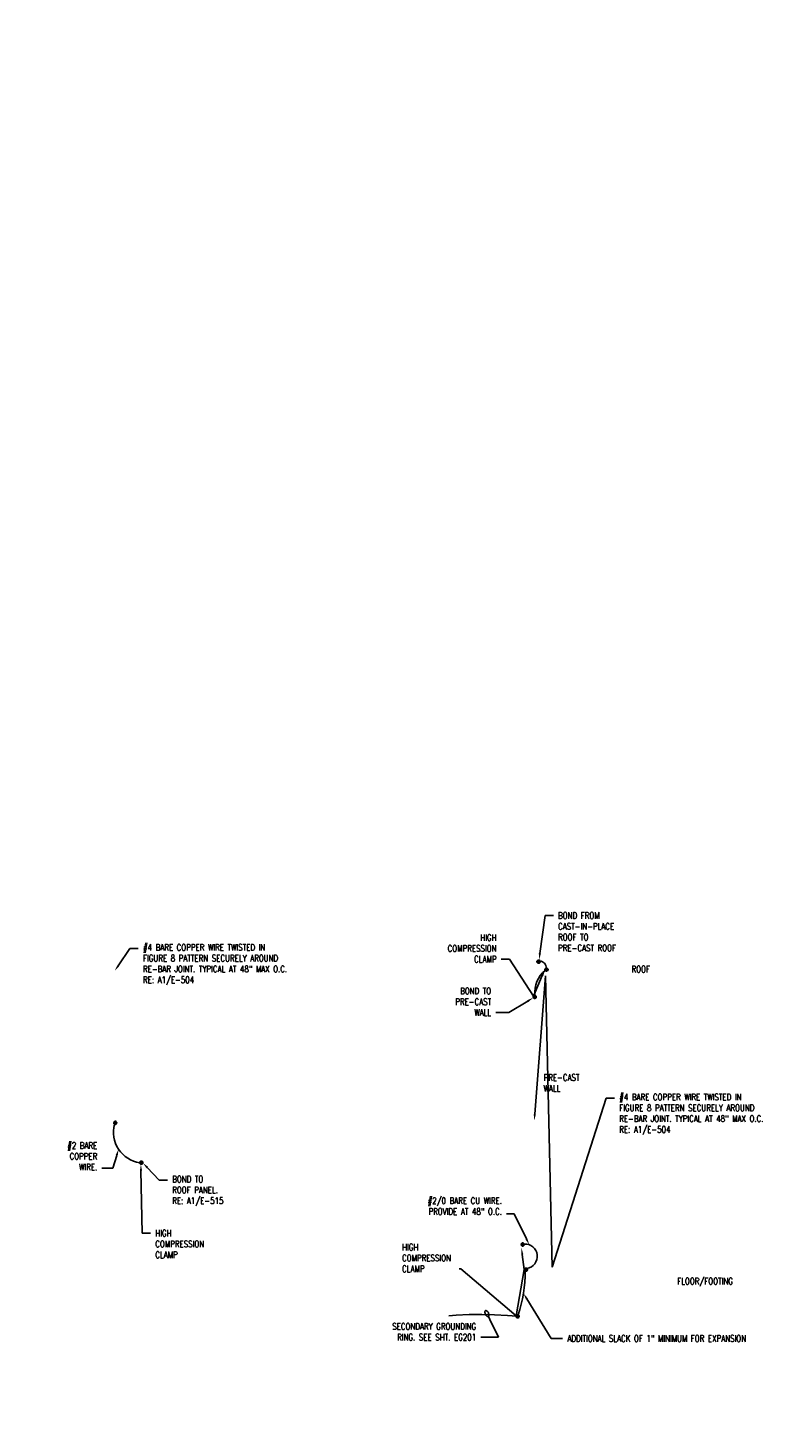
# Model space of a CAD drawing. Header units: inches. Extents: x 0 to 466, y -54 to 0.
# Tile 2 of 2: x 452 to 466, y -53 to -27. Entities that reach past the tile are written whole.
import ezdxf
from ezdxf import colors
from ezdxf.entities.mleader import LeaderData, LeaderLine
from ezdxf.math import Vec2, Vec3

# ---------------------------------------------------------------- set-up
doc = ezdxf.new("R2010")
doc.units = ezdxf.units.IN
doc.header["$MEASUREMENT"] = 0
doc.layers.add('E-ANNO-TEXT', color=2, linetype='Continuous')
doc.layers.add('E-DETL-GRPH', color=3, linetype='Continuous')
doc.styles.add('Annotative', font='romans.shx', dxfattribs={"width": 0.8, "height": 0.125})

# ---------------------------------------------------------------- blocks, each defined once
blk = doc.blocks.new('Loop_2')
at = {"color": 1}
blk.add_line((-0.5, 0), (-1, 0), dxfattribs=at)
blk.add_lwpolyline([(0, 0.25, 0.050817), (-0.2, 0.23, 0.064661), (-0.35, 0.18, 0.10407), (-0.47, 0.08, 0.175425), (-0.5, 0, 0.175425), (-0.47, -0.08, 0.10407), (-0.35, -0.18, 0.064661), (-0.2, -0.23, 0.050817), (0, -0.25, 0.050817), (0.2, -0.23, 0.064661), (0.35, -0.18, 0.10407), (0.47, -0.08, 0.175425), (0.5, 0, 0.175425), (0.47, 0.08, 0.10407), (0.35, 0.18, 0.064661), (0.2, 0.23, 0.050817)], format="xyb", close=True, dxfattribs=at)

msp = doc.modelspace()

# ---------------------------------------------------------------- hatches: boundary and pattern name
at = {"layer": 'E-DETL-GRPH', "lineweight": -3}
for points in [[(461.716, -44.822), (461.696, -44.806), (461.679, -44.806), (461.661, -44.821), (461.657, -44.837), (461.662, -44.852), (461.672, -44.862), (461.696, -44.866), (461.712, -44.854)], [(461.87, -44.974), (461.85, -44.958), (461.833, -44.958), (461.815, -44.973), (461.811, -44.989), (461.816, -45.004), (461.826, -45.014), (461.85, -45.018), (461.866, -45.006)], [(461.642, -45.502), (461.622, -45.485), (461.606, -45.485), (461.587, -45.5), (461.584, -45.517), (461.589, -45.532), (461.599, -45.542), (461.622, -45.545), (461.639, -45.534)], [(453.541, -47.934), (453.521, -47.917), (453.504, -47.917), (453.486, -47.932), (453.483, -47.949), (453.488, -47.964), (453.498, -47.974), (453.521, -47.977), (453.538, -47.965)], [(454.045, -48.701), (454.025, -48.685), (454.008, -48.685), (453.99, -48.7), (453.986, -48.716), (453.991, -48.731), (454.001, -48.741), (454.025, -48.745), (454.041, -48.733)], [(461.408, -50.282), (461.388, -50.265), (461.371, -50.265), (461.353, -50.28), (461.35, -50.297), (461.355, -50.312), (461.365, -50.322), (461.388, -50.325), (461.405, -50.314)], [(461.472, -50.767), (461.452, -50.751), (461.435, -50.751), (461.417, -50.766), (461.413, -50.782), (461.418, -50.797), (461.428, -50.807), (461.452, -50.811), (461.468, -50.799)], [(461.311, -51.668), (461.291, -51.652), (461.274, -51.652), (461.256, -51.667), (461.252, -51.683), (461.257, -51.698), (461.267, -51.708), (461.291, -51.712), (461.307, -51.7)]]:
    msp.add_hatch(color=256, dxfattribs=at).paths.add_polyline_path(points)

# ---------------------------------------------------------------- linework, layer by layer
for points in [[(461.656, -44.837), (461.657, -44.846), (461.661, -44.852), (461.666, -44.859), (461.672, -44.864), (461.679, -44.867), (461.696, -44.867), (461.702, -44.864), (461.709, -44.859), (461.714, -44.852), (461.717, -44.846), (461.717, -44.829), (461.714, -44.822), (461.709, -44.816), (461.702, -44.811), (461.696, -44.807), (461.687, -44.806), (461.679, -44.807), (461.672, -44.811), (461.666, -44.816), (461.661, -44.822), (461.657, -44.829)], [(461.81, -44.989), (461.811, -44.998), (461.815, -45.004), (461.82, -45.011), (461.826, -45.016), (461.833, -45.019), (461.85, -45.019), (461.856, -45.016), (461.863, -45.011), (461.868, -45.004), (461.871, -44.998), (461.871, -44.981), (461.868, -44.974), (461.863, -44.968), (461.856, -44.963), (461.85, -44.959), (461.841, -44.958), (461.833, -44.959), (461.826, -44.963), (461.82, -44.968), (461.815, -44.974), (461.811, -44.981)], [(461.582, -45.517), (461.584, -45.525), (461.587, -45.532), (461.592, -45.539), (461.599, -45.544), (461.606, -45.547), (461.614, -45.547), (461.622, -45.547), (461.629, -45.544), (461.636, -45.539), (461.641, -45.532), (461.644, -45.525), (461.644, -45.517), (461.644, -45.509), (461.641, -45.502), (461.636, -45.495), (461.629, -45.49), (461.622, -45.487), (461.614, -45.485), (461.606, -45.487), (461.599, -45.49), (461.592, -45.495), (461.587, -45.502), (461.584, -45.509)], [(453.481, -47.949), (453.483, -47.957), (453.486, -47.964), (453.491, -47.97), (453.498, -47.975), (453.504, -47.979), (453.521, -47.979), (453.528, -47.975), (453.534, -47.97), (453.539, -47.964), (453.543, -47.957), (453.543, -47.94), (453.539, -47.934), (453.534, -47.927), (453.528, -47.922), (453.521, -47.919), (453.513, -47.917), (453.504, -47.919), (453.498, -47.922), (453.491, -47.927), (453.486, -47.934), (453.483, -47.94)], [(453.985, -48.716), (453.986, -48.725), (453.99, -48.731), (453.995, -48.738), (454.001, -48.743), (454.008, -48.746), (454.016, -48.746), (454.025, -48.746), (454.031, -48.743), (454.038, -48.738), (454.043, -48.731), (454.046, -48.725), (454.046, -48.716), (454.046, -48.708), (454.043, -48.701), (454.038, -48.695), (454.031, -48.69), (454.025, -48.686), (454.016, -48.685), (454.008, -48.686), (454.001, -48.69), (453.995, -48.695), (453.99, -48.701), (453.986, -48.708)], [(461.348, -50.297), (461.35, -50.305), (461.353, -50.312), (461.358, -50.319), (461.365, -50.324), (461.371, -50.327), (461.388, -50.327), (461.395, -50.324), (461.401, -50.319), (461.406, -50.312), (461.41, -50.305), (461.41, -50.289), (461.406, -50.282), (461.401, -50.275), (461.395, -50.27), (461.388, -50.267), (461.38, -50.265), (461.371, -50.267), (461.365, -50.27), (461.358, -50.275), (461.353, -50.282), (461.35, -50.289)], [(461.412, -50.782), (461.413, -50.791), (461.417, -50.797), (461.422, -50.804), (461.428, -50.809), (461.435, -50.812), (461.443, -50.812), (461.452, -50.812), (461.458, -50.809), (461.465, -50.804), (461.47, -50.797), (461.473, -50.791), (461.473, -50.782), (461.473, -50.774), (461.47, -50.767), (461.465, -50.761), (461.458, -50.756), (461.452, -50.752), (461.443, -50.751), (461.435, -50.752), (461.428, -50.756), (461.422, -50.761), (461.417, -50.767), (461.413, -50.774)], [(461.251, -51.683), (461.252, -51.692), (461.256, -51.698), (461.261, -51.705), (461.267, -51.71), (461.274, -51.713), (461.282, -51.713), (461.291, -51.713), (461.297, -51.71), (461.304, -51.705), (461.309, -51.698), (461.312, -51.692), (461.312, -51.683), (461.312, -51.675), (461.309, -51.668), (461.304, -51.662), (461.297, -51.657), (461.291, -51.653), (461.282, -51.652), (461.274, -51.653), (461.267, -51.657), (461.261, -51.662), (461.256, -51.668), (461.252, -51.675)]]:
    msp.add_lwpolyline(points, close=True, dxfattribs=at)
msp.add_lwpolyline([(461.271, -51.683), (461.087, -51.669), (460.84, -51.652), (460.592, -51.646), (460.345, -51.647), (460.097, -51.659), (459.955, -51.671)], dxfattribs=at)
for centre, radius, start, end in [((462.144, -45.424), 0.53, 128.1566, 186.7135), ((461.711, -44.948), 0.122, 354.6405, 87.9315), ((454.079, -48.13), 0.598, 165.1567, 261.0265), ((461.426, -50.525), 0.237, 278.8362, 94.0363), ((458.602, -50.783), 2.83, 342.0586, 359.449)]:
    msp.add_arc(centre, radius, start, end, dxfattribs=at)

# ---------------------------------------------------------------- leaders
at = {"layer": 'E-ANNO-TEXT', "lineweight": -3}
ml = msp.add_multileader_mtext('Standard', dxfattribs=at)
ml.set_content('ROOF', color=256, style='Annotative')
ml.set_leader_properties(color=1, linetype='ByLayer', lineweight=-1)
ml.build(insert=Vec2(0, 0))
ml.multileader.update_dxf_attribs({"text_right_attachment_type": 3, "dogleg_length": 0.34, "arrow_head_size": 0.125})
ctx = ml.context
ctx.base_point, ctx.char_height, ctx.arrow_head_size, ctx.landing_gap_size, ctx.plane_origin = Vec3(463.392, -44.981), 0.125, 0.125, 0.09, Vec3(476.114, -49.018)
ctx.right_attachment = 3
notes = []
notes.append((ctx, [(0, (0, 0, 0), (0, 0), (1, 0), 1, [])]))
ctx.mtext.insert, ctx.mtext.flow_direction = Vec3(463.482, -44.918), 5
ml = msp.add_multileader_mtext('Standard', dxfattribs=at)
ml.set_content('PRE-CAST\\PWALL', color=256, style='Annotative')
ml.set_leader_properties(color=1, linetype='ByLayer', lineweight=-1)
ml.build(insert=Vec2(0, 0))
ml.multileader.update_dxf_attribs({"text_right_attachment_type": 3, "dogleg_length": 0.34, "arrow_head_size": 0.125})
ctx = ml.context
ctx.base_point, ctx.char_height, ctx.arrow_head_size, ctx.landing_gap_size, ctx.plane_origin = Vec3(461.693, -47.073), 0.125, 0.125, 0.09, Vec3(474.414, -51.11)
ctx.right_attachment = 3
notes.append((ctx, [(0, (0, 0, 0), (0, 0), (1, 0), 1, [])]))
ctx.mtext.insert, ctx.mtext.flow_direction = Vec3(461.783, -47.011), 5
ml = msp.add_multileader_mtext('Standard', dxfattribs=at)
ml.set_content('FLOOR/FOOTING', color=256, style='Annotative')
ml.set_leader_properties(color=1, linetype='ByLayer', lineweight=-1)
ml.build(insert=Vec2(0, 0))
ml.multileader.update_dxf_attribs({"text_right_attachment_type": 3, "dogleg_length": 0.34, "arrow_head_size": 0.125})
ctx = ml.context
ctx.base_point, ctx.char_height, ctx.arrow_head_size, ctx.landing_gap_size, ctx.plane_origin = Vec3(464.275, -51.027), 0.125, 0.125, 0.09, Vec3(476.997, -55.043)
ctx.right_attachment = 3
notes.append((ctx, [(0, (0, 0, 0), (0, 0), (1, 0), 1, [])]))
ctx.mtext.insert, ctx.mtext.flow_direction = Vec3(464.365, -50.943), 5
ml = msp.add_multileader_mtext('Standard', dxfattribs=at)
ml.set_content('BOND FROM \\PCAST-IN-PLACE \\PROOF TO \\PPRE-CAST ROOF', color=256, style='Annotative')
ml.set_leader_properties(color=1, linetype='ByLayer', lineweight=-1)
ml.build(insert=Vec2(0, 0))
ml.multileader.update_dxf_attribs({"text_right_attachment_type": 3, "dogleg_length": 0.34, "arrow_head_size": 0.125})
ctx = ml.context
ctx.base_point, ctx.char_height, ctx.arrow_head_size, ctx.landing_gap_size, ctx.plane_origin = Vec3(461.974, -43.946), 0.125, 0.125, 0.09, Vec3(476.232, -47.586)
ctx.right_attachment = 3
notes.append((ctx, [(1, (1, 1, 0), (461.813, -43.946), (1, 0), 0.161, [(0, [(461.696, -44.805)], 0, [])])]))
ctx.mtext.insert, ctx.mtext.flow_direction = Vec3(462.064, -43.884), 5
ml = msp.add_multileader_mtext('Standard', dxfattribs=at)
ml.set_content('#4 BARE COPPER WIRE TWISTED IN \\PFIGURE 8 PATTERN SECURELY AROUND \\PRE-BAR JOINT. TYPICAL AT 48" MAX O.C. \\PRE: A1/E-504', color=256, style='Annotative')
ml.set_leader_properties(color=1, linetype='ByLayer', lineweight=-1)
ml.build(insert=Vec2(0, 0))
ml.multileader.update_dxf_attribs({"text_right_attachment_type": 3, "dogleg_length": 0.34, "arrow_head_size": 0.125})
ctx = ml.context
ctx.base_point, ctx.char_height, ctx.arrow_head_size, ctx.landing_gap_size, ctx.plane_origin = Vec3(453.958, -44.582), 0.125, 0.125, 0.09, Vec3(466.743, -47.276)
ctx.right_attachment = 3
notes.append((ctx, [(1, (1, 1, 0), (453.797, -44.582), (1, 0), 0.161, [(0, [(453.501, -45.018)], 0, [])])]))
ctx.mtext.insert, ctx.mtext.flow_direction = Vec3(454.048, -44.499), 5
ml = msp.add_multileader_mtext('Standard', dxfattribs=at)
ml.set_content('HIGH\\PCOMPRESSION\\PCLAMP', color=256, style='Annotative')
ml.set_leader_properties(color=1, linetype='ByLayer', lineweight=-1)
ml.build(insert=Vec2(0, 0))
ml.multileader.update_dxf_attribs({"text_right_attachment_type": 3, "dogleg_length": 0.34, "arrow_head_size": 0.125})
ctx = ml.context
ctx.base_point, ctx.char_height, ctx.arrow_head_size, ctx.landing_gap_size, ctx.plane_origin = Vec3(459.771, -44.372), 0.125, 0.125, 0.09, Vec3(475.149, -48.553)
ctx.right_attachment, ctx.text_align_type = 3, 2
notes.append((ctx, [(0, (1, 1, 0), (461.126, -44.789), (-1, 0), 0.161, [(1, [(461.81, -44.991), (461.589, -45.5)], 0, [])])]))
ctx.mtext.insert, ctx.mtext.alignment, ctx.mtext.flow_direction = Vec3(460.875, -44.31), 3, 5
ml = msp.add_multileader_mtext('Standard', dxfattribs=at)
ml.set_content('#4 BARE COPPER WIRE TWISTED IN \\PFIGURE 8 PATTERN SECURELY AROUND \\PRE-BAR JOINT. TYPICAL AT 48" MAX O.C. \\PRE: A1/E-504', color=256, style='Annotative')
ml.set_leader_properties(color=1, linetype='ByLayer', lineweight=-1)
ml.build(insert=Vec2(0, 0))
ml.multileader.update_dxf_attribs({"text_right_attachment_type": 3, "dogleg_length": 0.34, "arrow_head_size": 0.125})
ctx = ml.context
ctx.base_point, ctx.char_height, ctx.arrow_head_size, ctx.landing_gap_size, ctx.plane_origin = Vec3(463.155, -47.471), 0.125, 0.125, 0.09, Vec3(475.53, -50.164)
ctx.right_attachment = 3
notes.append((ctx, [(1, (1, 1, 0), (462.994, -47.471), (1, 0), 0.161, [(2, [(461.605, -47.907), (461.82, -45.111), (461.949, -50.732)], 0, [])])]))
ctx.mtext.insert, ctx.mtext.flow_direction = Vec3(463.245, -47.388), 5
ml = msp.add_multileader_mtext('Standard', dxfattribs=at)
ml.set_content('BOND TO PRE-CAST WALL', color=256, style='Annotative')
ml.set_leader_properties(color=1, linetype='ByLayer', lineweight=-1)
ml.build(insert=Vec2(0, 0))
ml.multileader.update_dxf_attribs({"text_right_attachment_type": 3, "dogleg_length": 0.34, "arrow_head_size": 0.125})
ctx = ml.context
ctx.base_point, ctx.char_height, ctx.arrow_head_size, ctx.landing_gap_size, ctx.plane_origin = Vec3(459.935, -45.402), 0.125, 0.125, 0.09, Vec3(471.331, -48.402)
ctx.right_attachment, ctx.text_align_type = 3, 2
notes.append((ctx, [(0, (1, 1, 0), (461.115, -45.819), (-1, 0), 0.252, [(0, [(461.586, -45.533)], 0, [])])]))
ctx.mtext.insert, ctx.mtext.width, ctx.mtext.alignment, ctx.mtext.flow_direction = Vec3(460.773, -45.34), 0.93842, 3, 5
ml = msp.add_multileader_mtext('Standard', dxfattribs=at)
ml.set_content('#2 BARE \\PCOPPER \\PWIRE.', color=256, style='Annotative')
ml.set_leader_properties(color=1, linetype='ByLayer', lineweight=-1)
ml.build(insert=Vec2(0, 0))
ml.multileader.update_dxf_attribs({"text_right_attachment_type": 3, "dogleg_length": 0.538, "arrow_head_size": 0.125})
ctx = ml.context
ctx.base_point, ctx.char_height, ctx.arrow_head_size, ctx.landing_gap_size, ctx.plane_origin = Vec3(452.429, -48.385), 0.125, 0.125, 0.09, Vec3(448.777, -48.073)
ctx.right_attachment, ctx.text_align_type = 3, 2
notes.append((ctx, [(1, (1, 1, 0), (453.466, -48.826), (-1, 0), 0.21, [(0, [(453.578, -48.456)], 0, [])])]))
ctx.mtext.insert, ctx.mtext.alignment, ctx.mtext.flow_direction = Vec3(453.167, -48.323), 3, 5
ml = msp.add_multileader_mtext('Standard', dxfattribs=at)
ml.set_content('HIGH\\PCOMPRESSION\\PCLAMP', color=256, style='Annotative')
ml.set_leader_properties(color=1, linetype='ByLayer', lineweight=-1)
ml.build(insert=Vec2(0, 0))
ml.multileader.update_dxf_attribs({"text_right_attachment_type": 3, "dogleg_length": 0.34, "arrow_head_size": 0.125})
ctx = ml.context
ctx.base_point, ctx.char_height, ctx.arrow_head_size, ctx.landing_gap_size, ctx.plane_origin = Vec3(454.197, -50.079), 0.125, 0.125, 0.09, Vec3(467.253, -53.324)
ctx.right_attachment = 3
notes.append((ctx, [(1, (1, 1, 0), (454.036, -50.079), (1, 0), 0.161, [(0, [(454.008, -48.746)], 0, [])])]))
ctx.mtext.insert, ctx.mtext.flow_direction = Vec3(454.287, -50.016), 5
ml = msp.add_multileader_mtext('Standard', dxfattribs=at)
ml.set_content('BOND TO \\PROOF PANEL.\\PRE: A1/E-515', color=256, style='Annotative')
ml.set_leader_properties(color=1, linetype='ByLayer', lineweight=-1)
ml.build(insert=Vec2(0, 0))
ml.multileader.update_dxf_attribs({"text_right_attachment_type": 3, "dogleg_length": 0.34, "arrow_head_size": 0.125})
ctx = ml.context
ctx.base_point, ctx.char_height, ctx.arrow_head_size, ctx.landing_gap_size, ctx.plane_origin = Vec3(454.523, -49.057), 0.125, 0.125, 0.09, Vec3(468.37, -51.822)
ctx.right_attachment = 3
notes.append((ctx, [(1, (1, 1, 0), (454.362, -49.057), (1, 0), 0.161, [(0, [(454.046, -48.72)], 0, [])])]))
ctx.mtext.insert, ctx.mtext.flow_direction = Vec3(454.613, -48.973), 5
ml = msp.add_multileader_mtext('Standard', dxfattribs=at)
ml.set_content('#2/0 BARE CU WIRE.  \\PPROVIDE AT 48" O.C.', color=256, style='Annotative')
ml.set_leader_properties(color=1, linetype='ByLayer', lineweight=-1)
ml.build(insert=Vec2(0, 0))
ml.multileader.update_dxf_attribs({"text_right_attachment_type": 3, "dogleg_length": 0.538, "arrow_head_size": 0.125})
ctx = ml.context
ctx.base_point, ctx.char_height, ctx.arrow_head_size, ctx.landing_gap_size, ctx.plane_origin = Vec3(459.256, -49.451), 0.125, 0.125, 0.09, Vec3(462.086, -51.091)
ctx.right_attachment, ctx.text_align_type = 3, 2
notes.append((ctx, [(1, (1, 1, 0), (461.219, -49.707), (-1, 0), 0.149, [(0, [(461.508, -50.302)], 0, [])])]))
ctx.mtext.insert, ctx.mtext.alignment, ctx.mtext.flow_direction = Vec3(460.98, -49.389), 3, 5
ml = msp.add_multileader_mtext('Standard', dxfattribs=at)
ml.set_content('HIGH \\PCOMPRESSION \\PCLAMP', color=256, style='Annotative')
ml.set_leader_properties(color=1, linetype='ByLayer', lineweight=-1)
ml.build(insert=Vec2(0, 0))
ml.multileader.update_dxf_attribs({"text_right_attachment_type": 3, "dogleg_length": 0.34, "arrow_head_size": 0.125})
ctx = ml.context
ctx.base_point, ctx.char_height, ctx.arrow_head_size, ctx.landing_gap_size, ctx.plane_origin = Vec3(458.962, -50.35), 0.125, 0.125, 0.09, Vec3(459.687, -50.766)
ctx.right_attachment = 3
notes.append((ctx, [(0, (1, 1, 0), (460.184, -50.766), (-1, 0), 0.0281, [(2, [(461.358, -50.366), (461.412, -50.782), (461.252, -51.675)], 0, [])])]))
ctx.mtext.insert, ctx.mtext.flow_direction = Vec3(459.052, -50.287), 5
ml = msp.add_multileader_mtext('Standard', dxfattribs=at)
ml.set_content('ADDITIONAL SLACK OF 1" MINIMUM FOR EXPANSION', color=256, style='Annotative')
ml.set_leader_properties(color=1, linetype='ByLayer', lineweight=-1)
ml.build(insert=Vec2(0, 0))
ml.multileader.update_dxf_attribs({"text_right_attachment_type": 3, "dogleg_length": 0.538, "arrow_head_size": 0.125})
ctx = ml.context
ctx.base_point, ctx.char_height, ctx.arrow_head_size, ctx.landing_gap_size, ctx.plane_origin = Vec3(462.154, -52.11), 0.125, 0.125, 0.09, Vec3(462.207, -51.842)
ctx.right_attachment = 3
notes.append((ctx, [(0, (1, 1, 0), (461.929, -52.11), (1, 0), 0.224, [(0, [(461.395, -51.238)], 0, [])])]))
ctx.mtext.insert, ctx.mtext.flow_direction = Vec3(462.244, -52.048), 5
ml = msp.add_multileader_mtext('Standard', dxfattribs=at)
ml.set_content('SECONDARY GROUNDING \\PRING. SEE SHT. EG201', color=256, style='Annotative')
ml.set_leader_properties(color=1, linetype='ByLayer', lineweight=-1)
ml.set_arrow_properties(name='Loop_2')
ml.build(insert=Vec2(0, 0))
ml.multileader.update_dxf_attribs({"text_right_attachment_type": 3, "dogleg_length": 0.34, "arrow_head_size": 0.125})
ctx = ml.context
ctx.base_point, ctx.char_height, ctx.arrow_head_size, ctx.landing_gap_size, ctx.plane_origin = Vec3(458.597, -51.878), 0.125, 0.125, 0.09, Vec3(459.937, -52.087)
ctx.right_attachment, ctx.text_align_type = 3, 2
notes.append((ctx, [(0, (1, 1, 0), (460.912, -52.087), (-1, 0), 0.34, [(0, [(460.691, -51.63)], 0, [])])]))
ctx.mtext.insert, ctx.mtext.alignment, ctx.mtext.flow_direction = Vec3(460.482, -51.816), 3, 5
for ctx, leaders in notes:
    for number, flags, end, landing, length, lines in leaders:
        leader = LeaderData()
        leader.index, (leader.has_last_leader_line, leader.has_dogleg_vector, leader.attachment_direction) = number, flags
        leader.last_leader_point, leader.dogleg_vector, leader.dogleg_length = Vec3(end), Vec3(landing), length
        for number, points, colour, breaks in lines:
            line = LeaderLine()
            line.index, line.vertices, line.color, line.breaks = number, Vec3.list(points), colors.encode_raw_color(colour), breaks
            leader.lines.append(line)
        ctx.leaders.append(leader)

doc.saveas('drawing.dxf')
